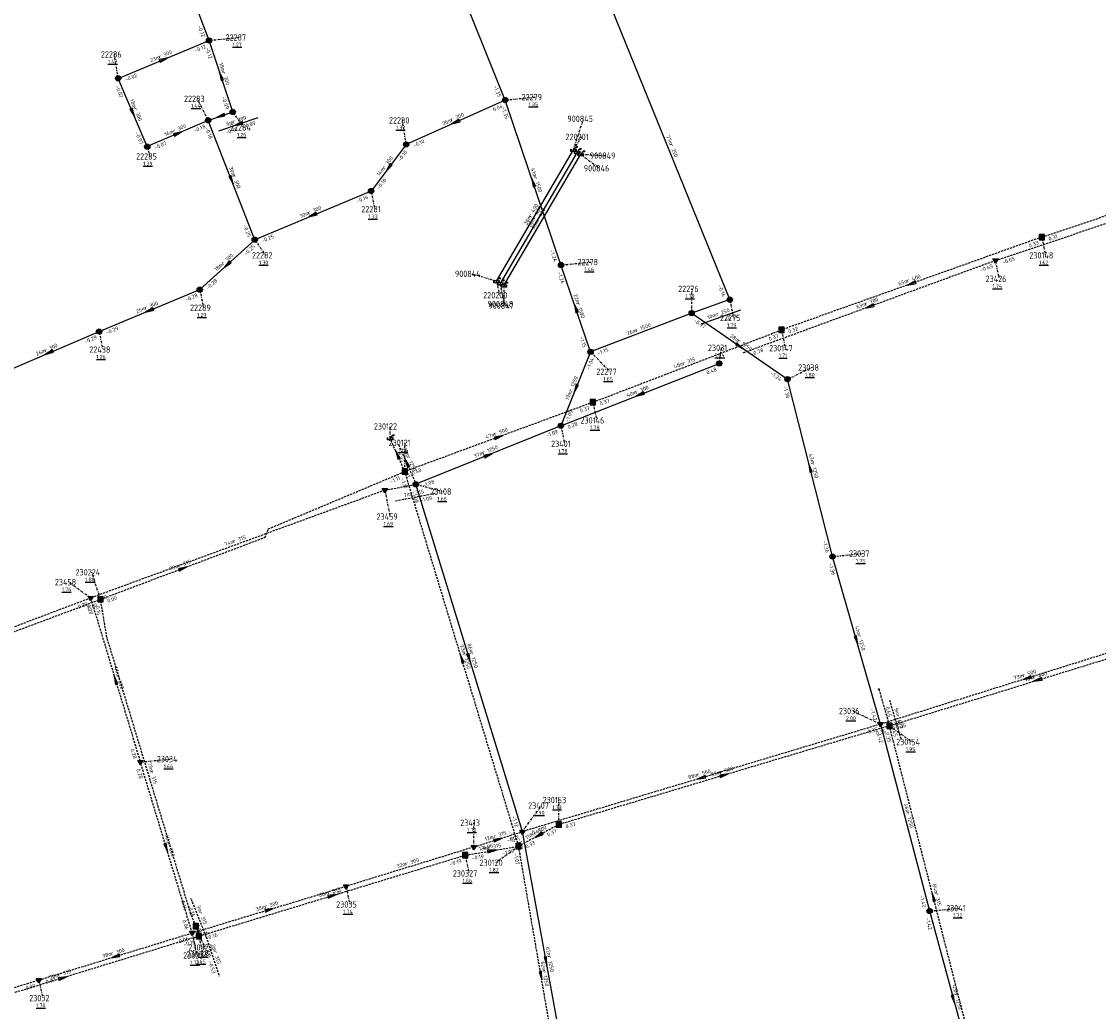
# Model space of a CAD drawing. Extents: x 188323 to 208361, y 565368 to 574910.
# Tile 161 of 256: x 201978 to 202233, y 570153 to 570387. Entities that reach past the tile are written whole.
import ezdxf

# ---------------------------------------------------------------- set-up
doc = ezdxf.new("R2010")
doc.units = 0
doc.linetypes.add('DASHDOT', pattern=[1, 0.5, -0.25, 0, -0.25])
doc.linetypes.add('DASHED', pattern=[0.75, 0.5, -0.25])
doc.layers.get('0').update_dxf_attribs({"linetype": 'CONTINUOUS'})
for name, color, linetype in [('RIO-AFM', 7, 'CONTINUOUS'), ('RIO-BOK', 7, 'CONTINUOUS'), ('RIO-DET', 7, 'CONTINUOUS'), ('RIO-KNP', 7, 'CONTINUOUS'), ('RIO-KNR', 7, 'CONTINUOUS'), ('RIO-LAG', 7, 'CONTINUOUS'), ('RIO-LAG_0B', 7, 'CONTINUOUS'), ('RIO-LAG_1B', 7, 'DASHED'), ('RIO-LAG_2B', 7, 'DASHED'), ('RIO-LEN', 7, 'CONTINUOUS'), ('RIO-MVD', 1, 'CONTINUOUS'), ('RIO-VRB', 6, 'DASHDOT'), ('RIO-VRH', 7, 'CONTINUOUS')]:
    doc.layers.add(name, color=color, linetype=linetype)
doc.styles.add('RIO-TXT', font='isocp.shx')

# ---------------------------------------------------------------- blocks, each defined once
blk = doc.blocks.new('L_VHR')
blk.add_lwpolyline([(-0.5, 0), (0.5, 0), (-0.5, 0.15), (-0.5, -0.15), (0.5, 0)])
blk = doc.blocks.new('K_UTB')
blk.add_lwpolyline([(0.5, 0.15), (0.5, -0.3), (-0.5, -0.3), (-0.5, 0.15), (-0.45, 0.15), (-0.45, -0.25), (0, -0.25), (0.45, -0.25), (0.45, 0.15)], close=True)
blk.add_lwpolyline([(0.85, 0.6), (0.55, 0.65), (0.614828, 0.459583), (0.850842, 0.598937)])
blk.add_arc((0.85, -0.25), 0.85, 90, 180)
at = {"style": 'RIO-TXT', "flags": 1}
blk.add_attdef('KNOOPNAAM', (2, 2), '', height=1, dxfattribs=at)
blk = doc.blocks.new('K_IPG')
blk.add_circle((0, 0), 0.5)
for points in [[(0, 0), (-0.5, 0), (-0.433013, 0.25)], [(0, 0), (-0.433013, -0.25), (-0.5, 0)], [(0, 0), (-0.433013, 0.25), (-0.25, 0.433013)], [(0, 0), (-0.25, -0.433013), (-0.433013, -0.25)], [(0, 0), (-0.25, 0.433013), (0, 0.5)], [(0, 0), (0, -0.5), (-0.25, -0.433013)], [(0, 0), (0, 0.5), (0.25, 0.433013)], [(0, 0), (0.25, 0.433013), (0.433013, 0.25)], [(0, 0), (0.433013, 0.25), (0.5, 0)], [(0, 0), (0.5, 0), (0.433013, -0.25)], [(0, 0), (0.433013, -0.25), (0.25, -0.433013)], [(0, 0), (0.25, -0.433013), (0, -0.5)]]:
    blk.add_solid(points)
at = {"style": 'RIO-TXT', "flags": 1}
blk.add_attdef('KNOOPNAAM', (2, 2), '', height=1, dxfattribs=at)
blk = doc.blocks.new('K_FIC')
blk.add_circle((0, 0), 0.0625)
at = {"style": 'RIO-TXT', "flags": 1}
blk.add_attdef('KNOOPNAAM', (2, 2), '', height=1, dxfattribs=at)
blk = doc.blocks.new('K_IPR')
blk.add_lwpolyline([(-0.5, -0.5), (0.5, -0.5), (0.5, 0.5), (-0.5, 0.5)], close=True)
blk.add_solid([(-0.5, 0.5), (0.5, 0.5), (-0.5, -0.5), (0.5, -0.5)])
at = {"style": 'RIO-TXT', "flags": 1}
blk.add_attdef('KNOOPNAAM', (2, 2), '', height=1, dxfattribs=at)
blk = doc.blocks.new('K_IPD')
blk.add_lwpolyline([(-0.496027, 0.307994), (0.503973, 0.307994), (0.003973, -0.558031)], close=True)
blk.add_solid([(-0.496027, 0.307994), (0.503973, 0.307994), (0.003973, -0.558031)])
at = {"style": 'RIO-TXT', "flags": 1}
blk.add_attdef('KNOOPNAAM', (2, 2), '', height=1, dxfattribs=at)
blk = doc.blocks.new('114_02______22275_____22276_')
at = {"layer": 'RIO-LAG_0B'}
blk.add_line((0, 0), (-9.253, -3.294), dxfattribs=at)
at = {"layer": 'RIO-AFM', "style": 'RIO-TXT'}
blk.add_text('r 250', height=0.9, rotation=379.5712, dxfattribs=at).set_placement((-5.558, -1.4468))
at = {"layer": 'RIO-BOK', "style": 'RIO-TXT'}
blk.add_text('-0.14', height=0.9, rotation=379.5712, dxfattribs=at).set_placement((-3.3942, -2.6929))
at = {"layer": 'RIO-LEN', "style": 'RIO-TXT'}
blk.add_text('10m', height=0.9, rotation=379.5712, dxfattribs=at).set_placement((-7.5928, -2.1717))
blk = doc.blocks.new('115_02______22283_____22284_')
at = {"layer": 'RIO-LAG_0B'}
blk.add_line((0, 0), (9.284, 3.201), dxfattribs=at)
at = {"layer": 'RIO-VRH', "xscale": 2, "yscale": 2, "zscale": 2, "rotation": 199.0237}
blk.add_blockref('L_VHR', (4.642, 1.6005), dxfattribs=at)
at = {"layer": 'RIO-AFM', "style": 'RIO-TXT'}
blk.add_text('r 300', height=0.9, rotation=19.0237, dxfattribs=at).set_placement((3.4579, 1.7213))
at = {"layer": 'RIO-BOK', "style": 'RIO-TXT'}
for s, p in [('-0.18', (1.7797, -0.8672)), ('-0.09', (5.8637, 0.5411))]:
    blk.add_text(s, height=0.9, rotation=19.0237, dxfattribs=at).set_placement(p)
at = {"layer": 'RIO-LEN', "style": 'RIO-TXT'}
blk.add_text('6m', height=0.9, rotation=19.0237, dxfattribs=at).set_placement((1.9264, 1.1932))
blk = doc.blocks.new('125_02______230326____230002_')
at = {"layer": 'RIO-LAG_1B'}
blk.add_line((0, 0), (-3.651, 9.117), dxfattribs=at)
at = {"layer": 'RIO-AFM', "style": 'RIO-TXT'}
blk.add_text('r 315', height=0.9, rotation=291.8083, dxfattribs=at).set_placement((-1.7622, 5.7478))
at = {"layer": 'RIO-BOK', "style": 'RIO-TXT'}
for p in [(-4.4298, 7.2969), (-2.8229, 3.2869)]:
    blk.add_text('-0.14', height=0.9, rotation=291.8083, dxfattribs=at).set_placement(p)
at = {"layer": 'RIO-LEN', "style": 'RIO-TXT'}
blk.add_text('3m', height=0.9, rotation=291.8083, dxfattribs=at).set_placement((-2.3648, 7.2515))
blk = doc.blocks.new('140_02______230121____230122_')
at = {"layer": 'RIO-LAG_1B'}
blk.add_line((0, 0), (-3.975, 8.98), dxfattribs=at)
at = {"layer": 'RIO-VRH', "xscale": 2, "yscale": 2, "zscale": 2, "rotation": 113.861}
blk.add_blockref('L_VHR', (-1.9875, 4.49), dxfattribs=at)
at = {"layer": 'RIO-AFM', "style": 'RIO-TXT'}
blk.add_text('r 1250', height=0.9, rotation=293.861, dxfattribs=at).set_placement((-2.076, 5.9274))
at = {"layer": 'RIO-BOK', "style": 'RIO-TXT'}
for s, p in [('-1.33', (-4.6881, 7.1332)), ('-1.11', (-2.9386, 3.1833))]:
    blk.add_text(s, height=0.9, rotation=293.861, dxfattribs=at).set_placement(p)
at = {"layer": 'RIO-LEN', "style": 'RIO-TXT'}
blk.add_text('9m', height=0.9, rotation=293.861, dxfattribs=at).set_placement((-2.7321, 7.4086))
blk = doc.blocks.new('144_02______230155____230154_')
at = {"layer": 'RIO-LAG_1B'}
blk.add_line((0, 0), (2.737, -9.432), dxfattribs=at)
at = {"layer": 'RIO-AFM', "style": 'RIO-TXT'}
blk.add_text('r 400', height=0.9, rotation=286.155, dxfattribs=at).set_placement((1.5478, -3.5394))
at = {"layer": 'RIO-BOK', "style": 'RIO-TXT'}
for p in [(-0.9544, -1.7345), (0.4005, -6.4029)]:
    blk.add_text('0.45', height=0.9, rotation=286.155, dxfattribs=at).set_placement(p)
at = {"layer": 'RIO-LEN', "style": 'RIO-TXT'}
blk.add_text('9m', height=0.9, rotation=286.155, dxfattribs=at).set_placement((1.0963, -1.9836))
blk = doc.blocks.new('177_02______230326____230325_')
at = {"layer": 'RIO-LAG_1B'}
blk.add_line((0, 0), (3.051, -9.335), dxfattribs=at)
at = {"layer": 'RIO-AFM', "style": 'RIO-TXT'}
blk.add_text('r 315', height=0.9, rotation=288.0726, dxfattribs=at).set_placement((1.6653, -3.4852))
at = {"layer": 'RIO-BOK', "style": 'RIO-TXT'}
for p in [(-0.8958, -1.7655), (0.4464, -5.8717)]:
    blk.add_text('-0.53', height=0.9, rotation=288.0726, dxfattribs=at).set_placement(p)
at = {"layer": 'RIO-LEN', "style": 'RIO-TXT'}
blk.add_text('2m', height=0.9, rotation=288.0726, dxfattribs=at).set_placement((1.1619, -1.9453))
blk = doc.blocks.new('204_02______23459_____23408_')
at = {"layer": 'RIO-LAG_2B'}
blk.add_line((0, 0), (9.65, 1.824), dxfattribs=at)
at = {"layer": 'RIO-AFM', "style": 'RIO-TXT'}
blk.add_text('r 315', height=0.9, rotation=10.7039, dxfattribs=at).set_placement((3.6705, 1.2027))
at = {"layer": 'RIO-BOK', "style": 'RIO-TXT'}
blk.add_text('-1.08', height=0.9, rotation=10.7039, dxfattribs=at).set_placement((5.8803, -0.3132))
at = {"layer": 'RIO-LEN', "style": 'RIO-TXT'}
blk.add_text('7m', height=0.9, rotation=10.7039, dxfattribs=at).set_placement((2.0787, 0.9018))

msp = doc.modelspace()

# ---------------------------------------------------------------- linework, layer by layer
at = {"layer": 'RIO-LAG'}
for p, q in [((202090.24, 570326.08), (202108.432, 570357.12)), ((202090.24, 570326.08), (202108.432, 570357.12)), ((202109.296, 570356.608), (202091.104, 570325.568)), ((202091.968, 570325.056), (202110.16, 570356.096))]:
    msp.add_line(p, q, dxfattribs=at)
at = {"layer": 'RIO-LAG_0B'}
for p, q in [((202092.304, 570368.896), (202072.304, 570418.432)), ((202022.304, 570382.976), (202013.2, 570407.168)), ((202145.408, 570321.728), (202116.496, 570393.088)), ((202000.8, 570374.016), (202022.304, 570382.976)), ((202027.904, 570366.08), (202022.304, 570382.976)), ((202007.696, 570357.888), (202000.8, 570374.016)), ((202092.304, 570368.896), (202068.896, 570358.4)), ((202105.504, 570329.92), (202092.304, 570368.896)), ((202022.096, 570364.096), (202027.904, 570366.08)), ((202022.096, 570364.096), (202007.696, 570357.888)), ((202033.104, 570335.872), (202022.096, 570364.096)), ((202068.896, 570358.4), (202060.608, 570347.392)), ((202060.608, 570347.392), (202033.104, 570335.872)), ((202033.104, 570335.872), (202020.096, 570324.096)), ((202112.496, 570309.376), (202105.504, 570329.92)), ((201996.304, 570314.176), (202020.096, 570324.096)), ((202145.408, 570321.728), (202136.4, 570318.528)), ((202136.4, 570318.528), (202112.496, 570309.376)), ((202136.4, 570318.528), (202159.056, 570302.912)), ((201972.704, 570304.128), (201996.304, 570314.176)), ((202112.496, 570309.376), (202105.456, 570291.904)), ((202105.456, 570291.904), (202142.896, 570306.624)), ((202169.696, 570260.992), (202159.056, 570302.912)), ((202105.456, 570291.904), (202071.168, 570278.08)), ((202096.368, 570195.968), (202071.168, 570278.08)), ((202181.056, 570221.376), (202169.696, 570260.992)), ((202181.056, 570221.376), (202192.656, 570177.216)), ((202107.616, 570134.656), (202096.368, 570195.968)), ((202192.656, 570177.216), (202203.936, 570135.488))]:
    msp.add_line(p, q, dxfattribs=at)
at = {"layer": 'RIO-LAG_1B'}
for p, q in [((202219.168, 570336.512), (202279.488, 570356.608)), ((202219.168, 570336.512), (202157.632, 570314.56)), ((202113.056, 570297.472), (202157.632, 570314.56)), ((202113.056, 570297.472), (202068.576, 570281.088)), ((202068.576, 570281.088), (202065.088, 570288.96)), ((202095.488, 570192.512), (202068.576, 570281.088)), ((201919.904, 570222.208), (201996.64, 570250.88)), ((202183.152, 570220.992), (202253.264, 570242.56)), ((202180.656, 570229.632), (202183.152, 570220.992)), ((202183.152, 570220.992), (202104.992, 570197.632)), ((202203.872, 570139.968), (202183.152, 570220.992)), ((202104.992, 570197.632), (202095.488, 570192.512)), ((202019.904, 570171.264), (202082.864, 570190.4)), ((202082.864, 570190.4), (202095.488, 570192.512)), ((202106.064, 570131.392), (202095.488, 570192.512)), ((202019.152, 570173.632), (202017.984, 570176.512)), ((202019.152, 570173.632), (202019.904, 570171.264))]:
    msp.add_line(p, q, dxfattribs=at)
for points in [[(201996.64, 570250.88), (202035.552, 570265.536), (202036.304, 570267.52), (202068.576, 570281.088)], [(202017.984, 570176.512), (201998.144, 570241.92), (201996.64, 570250.88)], [(202019.904, 570171.264), (201955.392, 570151.488), (201945.024, 570148.288)]]:
    msp.add_lwpolyline(points, dxfattribs=at)
at = {"layer": 'RIO-LAG_2B'}
for p, q in [((202208.192, 570330.944), (202276.944, 570354.048)), ((202208.192, 570330.944), (202148.736, 570309.184)), ((202063.856, 570276.672), (202071.168, 570278.08)), ((202063.856, 570276.672), (201994.304, 570251.2)), ((201994.304, 570251.2), (201954.56, 570236.16)), ((201994.304, 570251.2), (202006.048, 570212.416)), ((202250.336, 570243.072), (202181.056, 570221.376)), ((202181.056, 570221.376), (202096.368, 570195.968)), ((202018.32, 570172.032), (202006.048, 570212.416)), ((202084.864, 570192.32), (202096.368, 570195.968)), ((202084.864, 570192.32), (202054.672, 570183.04)), ((202018.32, 570172.032), (202054.672, 570183.04)), ((201982.064, 570160.896), (202018.32, 570172.032)), ((201954.784, 570152.576), (201982.064, 570160.896))]:
    msp.add_line(p, q, dxfattribs=at)
at = {"layer": 'RIO-VRB'}
for p, q in [((202022.3, 570383), (202029.375, 570383.7)), ((202000.8, 570374), (201999.9179, 570379.6977)), ((202022.1, 570364.1), (202019.5616, 570369.1945)), ((202092.3, 570368.9), (202099.375, 570369.6)), ((202027.9, 570366.1), (202030.437, 570362.4047)), ((202068.9, 570358.4), (202068.0179, 570364.0977)), ((202108.43, 570357.12), (202110.849, 570364.4686)), ((202108.43, 570357.12), (202110.4064, 570360.1758)), ((202007.7, 570357.9), (202008.2335, 570355.5716)), ((202109.3, 570356.61), (202114.7194, 570352.7619)), ((202110.16, 570356.11), (202116.1427, 570355.755)), ((202060.6, 570347.4), (202061.4806, 570343.102)), ((202033.1, 570335.9), (202035.637, 570332.2047)), ((202219.17, 570336.49), (202220.0506, 570332.192)), ((202105.5, 570329.9), (202112.575, 570330.6)), ((202208.19, 570330.94), (202209.0706, 570326.642)), ((202090.24, 570326.07), (202084.257, 570327.8231)), ((202090.24, 570326.08), (202090.9471, 570322.7668)), ((202091.1, 570325.56), (202092.1541, 570320.2771)), ((202020.1, 570324.1), (202020.9806, 570319.802)), ((202091.96, 570325.06), (202091.9624, 570320.685)), ((202136.4, 570318.5), (202136.3992, 570324.275)), ((202145.4, 570321.7), (202146.2806, 570317.402)), ((201996.3, 570314.2), (201997.1806, 570309.902)), ((202157.64, 570314.54), (202158.5206, 570310.242)), ((202142.9, 570306.6), (202143.4335, 570310.3284)), ((202112.5, 570309.4), (202117.0472, 570304.6798)), ((202159.05, 570302.89), (202164.7586, 570305.668)), ((202113.05, 570297.48), (202113.9306, 570293.182)), ((202065.09, 570288.98), (202065.0897, 570291.755)), ((202105.46, 570291.93), (202106.3406, 570287.632)), ((202068.57, 570281.11), (202068.569, 570287.885)), ((202071.16, 570278.08), (202077.8082, 570276.36)), ((202063.86, 570276.7), (202065.0876, 570270.4323)), ((202169.7, 570261), (202176.775, 570261.7)), ((201996.64, 570250.87), (201994.5611, 570257.2782)), ((201994.3, 570251.2), (201989.0381, 570254.9361)), ((202181.05, 570221.36), (202174.401, 570224.4779)), ((202183.15, 570221), (202188.5694, 570217.1519)), ((202006.04, 570212.42), (202013.115, 570213.12)), ((202104.99, 570197.66), (202104.9892, 570203.435)), ((202096.37, 570196), (202100.9172, 570202.1202)), ((202084.87, 570192.31), (202084.8692, 570198.085)), ((202082.87, 570190.39), (202083.7506, 570186.092)), ((202095.49, 570192.48), (202090.072, 570188.6302)), ((202054.67, 570183.07), (202055.5506, 570178.772)), ((202192.66, 570177.19), (202199.735, 570177.89)), ((202019.15, 570173.62), (202021.2271, 570168.6111)), ((202018.32, 570172), (202019.3741, 570166.7171)), ((202019.91, 570171.29), (202020.7906, 570166.992)), ((201982.07, 570160.9), (201982.9506, 570156.602))]:
    msp.add_line(p, q, dxfattribs=at)

# ---------------------------------------------------------------- block references
at = {"layer": 'RIO-DET'}
for name, p in [('115_02______22283_____22284_', (202024.608, 570361.6)), ('114_02______22275_____22276_', (202147.904, 570319.232)), ('140_02______230121____230122_', (202071.072, 570278.592)), ('204_02______23459_____23408_', (202066.368, 570274.176)), ('144_02______230155____230154_', (202183.168, 570227.072)), ('125_02______230326____230002_', (202021.648, 570171.136)), ('177_02______230326____230325_', (202021.648, 570171.136))]:
    msp.add_blockref(name, p, dxfattribs=at)
at = {"layer": 'RIO-KNP', "xscale": 1.25, "yscale": 1.25, "zscale": 1.25}
for name, p in [('K_IPG', (202022.304, 570382.976)), ('K_IPG', (202000.8, 570374.016)), ('K_IPG', (202092.304, 570368.896)), ('K_IPG', (202027.904, 570366.08)), ('K_IPG', (202022.096, 570364.096)), ('K_IPG', (202007.696, 570357.888)), ('K_IPG', (202068.896, 570358.4)), ('K_UTB', (202108.432, 570357.12)), ('K_UTB', (202108.432, 570357.12)), ('K_UTB', (202109.296, 570356.608)), ('K_UTB', (202110.16, 570356.096)), ('K_IPG', (202060.608, 570347.392)), ('K_IPG', (202033.104, 570335.872)), ('K_IPR', (202219.168, 570336.512)), ('K_IPG', (202105.504, 570329.92)), ('K_IPD', (202208.192, 570330.944)), ('K_UTB', (202090.24, 570326.08)), ('K_UTB', (202090.24, 570326.08)), ('K_UTB', (202091.104, 570325.568)), ('K_UTB', (202091.968, 570325.056)), ('K_IPG', (202020.096, 570324.096)), ('K_IPG', (202145.408, 570321.728)), ('K_IPG', (202136.4, 570318.528)), ('K_IPR', (202157.632, 570314.56)), ('K_IPG', (201996.304, 570314.176)), ('K_IPG', (202112.496, 570309.376)), ('K_FIC', (202148.736, 570309.184)), ('K_IPG', (202142.896, 570306.624)), ('K_IPG', (202159.056, 570302.912)), ('K_IPR', (202113.056, 570297.472)), ('K_IPG', (202105.456, 570291.904)), ('K_UTB', (202065.088, 570288.96)), ('K_IPR', (202068.576, 570281.088)), ('K_IPD', (202063.856, 570276.672)), ('K_IPG', (202071.168, 570278.08)), ('K_IPG', (202169.696, 570260.992)), ('K_IPD', (201994.304, 570251.2)), ('K_IPR', (201996.64, 570250.88)), ('K_FIC', (202180.656, 570229.632)), ('K_IPD', (202181.056, 570221.376)), ('K_IPR', (202183.152, 570220.992)), ('K_IPD', (202006.048, 570212.416)), ('K_IPR', (202104.992, 570197.632)), ('K_IPD', (202096.368, 570195.968)), ('K_IPR', (202095.488, 570192.512)), ('K_IPR', (202082.864, 570190.4)), ('K_IPD', (202084.864, 570192.32)), ('K_IPD', (202054.672, 570183.04)), ('K_IPG', (202192.656, 570177.216)), ('K_FIC', (202017.984, 570176.512)), ('K_IPD', (202018.32, 570172.032)), ('K_IPR', (202019.152, 570173.632)), ('K_IPR', (202019.904, 570171.264)), ('K_IPD', (201982.064, 570160.896))]:
    msp.add_blockref(name, p, dxfattribs=at)
at = {"layer": 'RIO-VRH', "xscale": 2, "yscale": 2, "zscale": 2}
for p, rotation in [((202011.55, 570378.5), 22.7121), ((202025.1, 570374.55), 108.3404), ((202004.25, 570365.95), 293.2053), ((202025, 570365.1), 199.0237), ((202080.6, 570363.65), 204.1642), ((202014.9, 570361), 383.2922), ((202064.75, 570352.9), 232.9584), ((202027.6, 570350), 291.3163), ((202098.9, 570349.4), 108.7062), ((202046.85, 570341.65), 202.6915), ((202026.6, 570330), 222.2255), ((202188.405, 570325.515), 199.6312), ((202109, 570319.65), 108.8603), ((202178.465, 570320.075), 200.0762), ((202008.2, 570319.15), 202.5834), ((202147.725, 570310.695), 325.4295), ((201984.5, 570309.15), 203.1669), ((202108.98, 570300.665), 248.0449), ((202124.18, 570299.265), 201.3944), ((202090.81, 570289.295), 380.2031), ((202066.83, 570285.045), 113.861), ((202088.31, 570285.005), 381.9861), ((202164.375, 570281.945), 104.2722), ((202016.095, 570258.19), 20.6169), ((202175.375, 570241.18), 285.9853), ((202082.03, 570236.795), 106.9027), ((202083.765, 570237.04), 287.0811), ((202000.17, 570231.81), 466.8502), ((202215.695, 570232.22), 197.4026), ((202218.205, 570231.79), 197.1068), ((202138.71, 570208.68), 196.6702), ((202144.07, 570209.33), 376.6249), ((202100.24, 570195.07), 208.5991), ((202012.18, 570192.21), 286.9067), ((202090.62, 570194.155), 17.7881), ((202089.18, 570191.435), 9.4025), ((202051.39, 570180.84), 16.8744), ((202193.51, 570180.49), 104.353), ((202036.495, 570177.535), 16.9358), ((202000.195, 570166.45), 197.0232), ((202101.995, 570165.34), 280.4041), ((202100.775, 570161.93), 279.8228), ((201987.655, 570161.39), 377.061), ((202198.295, 570156.35), 285.1381)]:
    msp.add_blockref('L_VHR', p, dxfattribs=dict(at, rotation=rotation))

# ---------------------------------------------------------------- texts
at = {"layer": 'RIO-AFM', "style": 'RIO-TXT'}
for s, rotation, p in [('r 300', 22.7121, (202010.6095, 570378.6483)), ('r 300', 288.3404, (202025.3245, 570375.4783)), ('r 300', 293.2053, (202004.395, 570366.8938)), ('r 300', 384.1642, (202079.6526, 570363.7813)), ('r 300', 383.2922, (202013.9563, 570361.1429)), ('r 250', 292.0431, (202131.1316, 570358.3477)), ('r 300', 412.9584, (202063.8598, 570352.5567)), ('r 300', 291.3163, (202027.7798, 570350.9401)), ('r 1500', 288.7062, (202099.039, 570350.5876)), ('r 300', 382.6915, (202045.9058, 570341.8068)), ('r 400', 59.631, (202098.494, 570341.1486)), ('r 400', 59.6229, (202098.4941, 570341.1539)), ('r 400', 419.6172, (202099.3493, 570340.644)), ('r 400', 59.6172, (202100.2189, 570340.1387)), ('r 300', 402.2255, (202025.6603, 570329.8291)), ('r 400', 379.6312, (202187.4666, 570325.7325)), ('r 300', 22.5834, (202007.2597, 570319.3004)), ('r 1500', 288.8604, (202109.1299, 570320.8359)), ('r 700', 380.0762, (202177.5252, 570320.2847)), ('r 1500', 380.8424, (202123.2595, 570314.0397)), ('r 300', 23.1669, (201983.5585, 570309.2909)), ('r 1250', 325.4295, (202147.1238, 570311.7263)), ('r 315', 20.9346, (202134.4098, 570306.1875)), ('r 1250', 428.0449, (202108.1076, 570299.8518)), ('r 300', 21.3944, (202123.2433, 570299.435)), ('r 500', 380.2031, (202089.8716, 570289.4979)), ('r 1250', 381.9861, (202087.1167, 570285.0743)), ('r 1250', 284.2722, (202164.606, 570283.1186)), ('r 315', 380.1304, (202028.1389, 570264.162)), ('r 315', 20.6169, (202015.1609, 570258.3727)), ('r 1250', 285.9853, (202175.5701, 570242.36)), ('r 1250', 286.9027, (202082.2219, 570237.9823)), ('r 1250', 287.0811, (202083.9511, 570238.2274)), ('r 500', 377.4026, (202214.7653, 570232.4762)), ('r 400', 17.1067, (202217.2838, 570232.0296)), ('r 300', 286.8502, (202000.4256, 570232.734)), ('r 500', 376.6702, (202137.7821, 570208.9527)), ('r 500', 376.6249, (202143.1431, 570209.6015)), ('r 315', 286.8809, (202008.3334, 570210.152)), ('r 1250', 284.7346, (202187.0773, 570200.4505)), ('r 315', 17.7881, (202089.6958, 570194.3836)), ('r 500', 388.5991, (202099.2877, 570195.1236)), ('r 300', 286.9067, (202012.4352, 570193.1344)), ('r 315', 9.4025, (202088.2988, 570191.7959)), ('r 300', 377.0103, (202068.8457, 570187.94)), ('r 315', 16.8744, (202050.4696, 570181.0833)), ('r 315', 284.353, (202193.8188, 570181.4056)), ('r 300', 16.9358, (202035.5744, 570177.7773)), ('r 300', 17.0232, (201999.274, 570166.6909)), ('r 1250', 280.4041, (202102.3106, 570166.4964)), ('r 315', 377.061, (201986.7275, 570161.6502)), ('r 1250', 279.8228, (202101.1022, 570163.0832)), ('r 1250', 285.1381, (202198.5081, 570157.5271))]:
    msp.add_text(s, height=0.9, rotation=rotation, dxfattribs=at).set_placement(p)
at = {"layer": 'RIO-BOK', "style": 'RIO-TXT'}
for s, rotation, p in [('-0.12', 290.6149, (202019.5595, 570386.3495)), ('-0.12', 22.7121, (202019.0577, 570380.1251)), ('-0.12', 288.3404, (202021.4125, 570381.2303)), ('-0.02', 22.7121, (202002.6318, 570373.2491)), ('-0.02', 293.2053, (202000.0658, 570372.1614)), ('-1.35', 292.0076, (202089.495, 570372.1887)), ('-0.09', 288.3404, (202025.2897, 570369.5543)), ('0.04', 384.1642, (202089.6193, 570366.178)), ('-1.35', 288.7062, (202091.4238, 570367.1247)), ('-0.07', 293.2053, (202004.8061, 570361.12)), ('-0.18', 383.2922, (202018.8856, 570361.1997)), ('-0.18', 291.3163, (202021.3055, 570362.2867)), ('-0.07', 383.2922, (202009.5398, 570357.1688)), ('-0.10', 384.1642, (202070.7507, 570357.6969)), ('-0.10', 412.9584, (202067.5435, 570354.2881)), ('-0.16', 412.9584, (202062.5605, 570347.6754)), ('-0.16', 382.6915, (202057.3512, 570344.5416)), ('-0.25', 291.3163, (202030.3213, 570339.2168)), ('-0.25', 382.6915, (202034.932, 570335.1496)), ('0.33', 379.6312, (202216.2739, 570334.012)), ('0.31', 18.4217, (202220.9405, 570335.6041)), ('-0.25', 402.2255, (202030.9993, 570332.114)), ('-1.24', 288.7062, (202102.8818, 570333.3419)), ('-0.65', 18.5854, (202209.963, 570330.0592)), ('-1.24', 288.8604, (202104.6286, 570328.1224)), ('-0.65', 380.0762, (202204.8067, 570328.2527)), ('-0.28', 402.2255, (202022.0775, 570324.0054)), ('-0.28', 22.5834, (202016.8511, 570321.2323)), ('-0.14', 292.0431, (202142.6071, 570324.992)), ('-0.29', 22.5834, (201998.1301, 570313.445)), ('-0.97', 325.4295, (202136.7593, 570316.5531)), ('0.32', 379.6312, (202159.4293, 570313.6928)), ('-0.29', 23.1669, (201993.0809, 570311.2995)), ('-1.15', 288.8604, (202109.8609, 570312.8308)), ('0.37', 20.9346, (202154.815, 570311.9602)), ('-1.15', 380.8424, (202114.3068, 570308.5909)), ('-0.78', 380.0762, (202150.5359, 570308.3768)), ('-1.04', 428.0449, (202112.2576, 570305.0779)), ('0.48', 21.3944, (202140.0955, 570303.9975)), ('-1.24', 325.4295, (202154.8885, 570304.0758)), ('-1.38', 284.2722, (202158.0391, 570301.1878)), ('0.37', 20.9346, (202114.8576, 570296.6726)), ('-1.09', 428.0449, (202107.2812, 570292.7062)), ('0.37', 380.2031, (202110.183, 570294.9627)), ('0.28', 21.3944, (202107.2741, 570291.1372)), ('-1.09', 381.9861, (202102.1746, 570289.116)), ('0.40', 380.2031, (202070.3677, 570280.2808)), ('-1.11', 22.8417, (202065.3343, 570278.2278)), ('-1.11', 286.9027, (202067.6383, 570279.3632)), ('-1.08', 381.9861, (202072.9826, 570277.3071)), ('-1.08', 287.0811, (202070.2338, 570276.3303)), ('-1.36', 284.2722, (202167.357, 570264.6347)), ('-1.36', 285.9853, (202168.7405, 570259.2683)), ('0.20', 380.1304, (201996.0966, 570250.3685)), ('0.00', 20.6169, (201998.4431, 570250.0526)), ('0.20', 380.7023, (201991.4561, 570248.6548)), ('0.20', 286.8502, (201993.3667, 570249.454)), ('0.00', 20.486, (201993.7947, 570248.3123)), ('0.14', 279.5951, (201995.4937, 570249.2559)), ('-1.42', 285.9853, (202178.5981, 570224.923)), ('-1.42', 377.4026, (202182.805, 570220.4439)), ('0.35', 17.1067, (202184.8997, 570220.0737)), ('-0.35', 376.6702, (202177.5085, 570218.8937)), ('0.35', 376.6249, (202180.1255, 570218.6873)), ('-1.42', 284.7346, (202180.0529, 570219.6497)), ('0.35', 284.353, (202182.1415, 570219.2964)), ('0.28', 286.8502, (202003.6911, 570215.4279)), ('0.28', 286.9067, (202005.1085, 570210.6731)), ('-1.12', 287.0811, (202093.8776, 570199.5231)), ('0.37', 376.6249, (202106.7324, 570196.7202)), ('-1.07', 286.9027, (202093.0127, 570196.0119)), ('-0.65', 376.6702, (202098.1132, 570195.0615)), ('0.37', 388.5991, (202102.5326, 570194.7307)), ('-0.06', 17.7881, (202086.6306, 570191.4046)), ('-0.21', 17.7881, (202092.8931, 570193.4141)), ('-1.12', 280.4041, (202095.2466, 570194.3699)), ('0.33', 388.5991, (202097.3895, 570191.9222)), ('-0.19', 9.4025, (202084.4797, 570189.2375)), ('-1.07', 9.4025, (202091.6727, 570190.4288)), ('-1.07', 279.8228, (202094.3501, 570190.8613)), ('-0.19', 16.8744, (202079.3524, 570187.8599)), ('0.01', 16.9358, (202051.6718, 570180.6935)), ('-1.42', 284.7346, (202190.2893, 570180.8058)), ('0.14', 286.8809, (202015.6562, 570179.5324)), ('0.06', 286.9067, (202015.9692, 570175.006)), ('-1.42', 285.1381, (202191.675, 570175.4727)), ('0.06', 16.9358, (202020.0669, 570171.0685)), ('0.06', 17.0232, (202015.3253, 570169.6189)), ('-0.16', 377.061, (202016.3899, 570168.7871)), ('-0.16', 16.8744, (202021.6559, 570170.3567)), ('0.00', 16.9918, (201979.0735, 570158.5203)), ('0.00', 17.0232, (201983.8183, 570159.9712))]:
    msp.add_text(s, height=0.9, rotation=rotation, dxfattribs=at).set_placement(p)
at = {"layer": 'RIO-KNR', "style": 'RIO-TXT'}
for s, p in [('22287', (202026.1875, 570382.95)), ('22286', (201996.7304, 570378.9477)), ('22283', (202016.3741, 570368.4445)), ('22279', (202096.1875, 570368.85)), ('22280', (202064.8304, 570363.3477)), ('900845', (202107.024, 570363.7186)), ('22284', (202027.2495, 570361.6547)), ('220201', (202106.5814, 570359.4258)), ('22285', (202005.046, 570354.8216)), ('900849', (202112.3177, 570355.005)), ('900846', (202110.8944, 570352.0119)), ('22281', (202058.2931, 570342.352)), ('22282', (202032.4495, 570331.4547)), ('230148', (202216.2256, 570331.442)), ('22278', (202109.3875, 570329.85)), ('900844', (202080.432, 570327.0731)), ('23426', (202205.8831, 570325.892)), ('220200', (202087.1221, 570322.0168)), ('22276', (202133.2117, 570323.525)), ('22289', (202017.7931, 570319.052)), ('900848', (202088.1374, 570319.935)), ('900847', (202088.3291, 570319.5271)), ('22275', (202143.0931, 570316.652)), ('22438', (201993.9931, 570309.152)), ('23031', (202140.246, 570309.5784)), ('230147', (202154.6956, 570309.492)), ('22277', (202113.8597, 570303.9298)), ('23038', (202161.5711, 570304.918)), ('230122', (202061.2647, 570291.005)), ('230146', (202110.1056, 570292.432)), ('230121', (202064.744, 570287.135)), ('23401', (202103.1531, 570286.882)), ('23408', (202074.6207, 570275.61)), ('23459', (202061.9001, 570269.6823)), ('23037', (202173.5875, 570260.95)), ('230224', (201990.7361, 570256.5282)), ('23458', (201985.8506, 570254.1861)), ('23036', (202171.2135, 570223.7279)), ('230154', (202184.7444, 570216.4019)), ('23034', (202009.9275, 570212.37)), ('230153', (202101.1642, 570202.685)), ('23407', (202097.7297, 570201.3702)), ('23413', (202081.6817, 570197.335)), ('230120', (202086.247, 570187.8802)), ('230327', (202079.9256, 570185.342)), ('23035', (202052.3631, 570178.022)), ('23041', (202196.5475, 570177.14)), ('23033', (202016.1866, 570165.9671)), ('230325', (202016.9656, 570166.242)), ('230326', (202017.4021, 570167.8611)), ('23032', (201979.7631, 570155.852))]:
    msp.add_text(s, height=1.5, dxfattribs=at).set_placement(p)
at = {"layer": 'RIO-LEN', "style": 'RIO-TXT'}
for s, rotation, p in [('23m', 22.7121, (202008.617, 570377.8143)), ('18m', 288.3404, (202024.6438, 570377.5282)), ('18m', 293.2053, (202003.5429, 570368.8786)), ('26m', 384.1642, (202077.6825, 570362.8957)), ('16m', 383.2922, (202011.9729, 570360.2875)), ('77m', 292.0431, (202130.3199, 570360.3493)), ('30m', 291.3163, (202026.9935, 570352.9519)), ('14m', 412.9584, (202062.5598, 570350.8316)), ('41m', 288.7062, (202098.3452, 570352.6332)), ('30m', 382.6915, (202043.9136, 570340.9722)), ('36m', 59.6229, (202097.402, 570339.2904)), ('36m', 59.631, (202097.4021, 570339.2848)), ('36m', 419.6172, (202098.2582, 570338.7798)), ('36m', 59.6172, (202099.1266, 570338.2753)), ('18m', 402.2255, (202024.0619, 570328.3764)), ('65m', 379.6312, (202185.4327, 570325.0055)), ('22m', 288.8604, (202108.4306, 570322.8796)), ('63m', 380.0762, (202175.497, 570319.5418)), ('26m', 22.5834, (202005.2654, 570318.4708)), ('26m', 380.8424, (202121.2414, 570313.2698)), ('28m', 325.4295, (202145.3445, 570312.9509)), ('26m', 23.1669, (201981.5727, 570308.4411)), ('48m', 20.9346, (202132.3924, 570305.4157)), ('19m', 428.0449, (202107.3015, 570297.8479)), ('40m', 21.3944, (202121.2321, 570298.647)), ('47m', 380.2031, (202087.845, 570288.7506)), ('37m', 381.9861, (202085.1143, 570284.2643)), ('43m', 284.2722, (202164.0724, 570285.2117)), ('74m', 380.1304, (202026.1114, 570263.4173)), ('79m', 20.6169, (202013.1392, 570257.6121)), ('41m', 285.9853, (202174.9742, 570244.4362)), ('93m', 286.9027, (202081.5928, 570240.0487)), ('86m', 287.0811, (202083.3156, 570240.2918)), ('41m', 286.8502, (201999.7984, 570234.8009)), ('73m', 377.4026, (202212.7046, 570231.8288)), ('73m', 17.1067, (202215.2194, 570231.3942)), ('77m', 286.8809, (202007.7052, 570212.2186)), ('88m', 376.6702, (202135.7133, 570208.3317)), ('82m', 376.6249, (202141.0738, 570208.9821)), ('46m', 284.7346, (202186.5268, 570202.5392)), ('11m', 388.5991, (202097.3919, 570194.0883)), ('42m', 286.9067, (202011.806, 570195.2008)), ('12m', 17.7881, (202087.6391, 570193.7236)), ('13m', 9.4025, (202086.1679, 570191.443)), ('32m', 377.0103, (202066.7806, 570187.3067)), ('84m', 284.353, (202193.2823, 570183.4979)), ('66m', 16.8744, (202048.4026, 570180.4562)), ('38m', 16.9358, (202033.5081, 570177.148)), ('38m', 17.0232, (201997.2087, 570166.0585)), ('62m', 280.4041, (202101.9195, 570168.6207)), ('62m', 279.8228, (202100.7326, 570165.2113)), ('78m', 377.061, (201984.663, 570161.0151)), ('43m', 285.1381, (202197.943, 570159.6118))]:
    msp.add_text(s, height=0.9, rotation=rotation, dxfattribs=at).set_placement(p)
at = {"layer": 'RIO-MVD', "style": 'RIO-TXT'}
for s, p in [('%%U1.27', (202027.845, 570381.55)), ('%%U1.47', (201998.3879, 570377.5477)), ('%%U1.44', (202018.0316, 570367.0445)), ('%%U1.35', (202097.845, 570367.45)), ('%%U1.26', (202028.907, 570360.2547)), ('%%U1.32', (202066.4879, 570361.9477)), ('%%U1.39', (202006.7035, 570353.4216)), ('%%U1.33', (202059.9506, 570340.952)), ('%%U1.30', (202034.107, 570330.0547)), ('%%U1.62', (202218.5206, 570330.042)), ('%%U1.46', (202111.045, 570328.45)), ('%%U1.74', (202207.5406, 570324.492)), ('%%U1.79', (202134.8692, 570322.125)), ('%%U1.29', (202019.4506, 570317.652)), ('%%U1.79', (202144.7506, 570315.252)), ('%%U1.26', (201995.6506, 570307.752)), ('%%U1.84', (202141.9035, 570308.1784)), ('%%U1.71', (202156.9906, 570308.092)), ('%%U1.65', (202115.5172, 570302.5298)), ('%%U1.80', (202163.2286, 570303.518)), ('%%U1.78', (202112.4006, 570291.032)), ('%%U1.66', (202067.039, 570285.735)), ('%%U1.78', (202104.8106, 570285.482)), ('%%U1.66', (202076.2782, 570274.21)), ('%%U1.69', (202063.5576, 570268.2823)), ('%%U1.75', (202175.245, 570259.55)), ('%%U1.88', (201993.0311, 570255.1282)), ('%%U1.76', (201987.5081, 570252.7861)), ('%%U2.00', (202172.871, 570222.3279)), ('%%U1.95', (202187.0394, 570215.0019)), ('%%U1.66', (202011.585, 570210.97)), ('%%U1.90', (202099.3872, 570199.9702)), ('%%U1.73', (202103.4592, 570201.285)), ('%%U1.70', (202083.3392, 570195.935)), ('%%U1.82', (202088.542, 570186.4802)), ('%%U1.66', (202082.2206, 570183.942)), ('%%U1.74', (202054.0206, 570176.622)), ('%%U1.72', (202198.205, 570175.74)), ('%%U1.68', (202019.6971, 570166.4611)), ('%%U1.72', (202017.8441, 570164.5671)), ('%%U1.65', (202019.2606, 570164.842)), ('%%U1.70', (201981.4206, 570154.452))]:
    msp.add_text(s, height=0.9, dxfattribs=at).set_placement(p)

doc.saveas('drawing.dxf')
